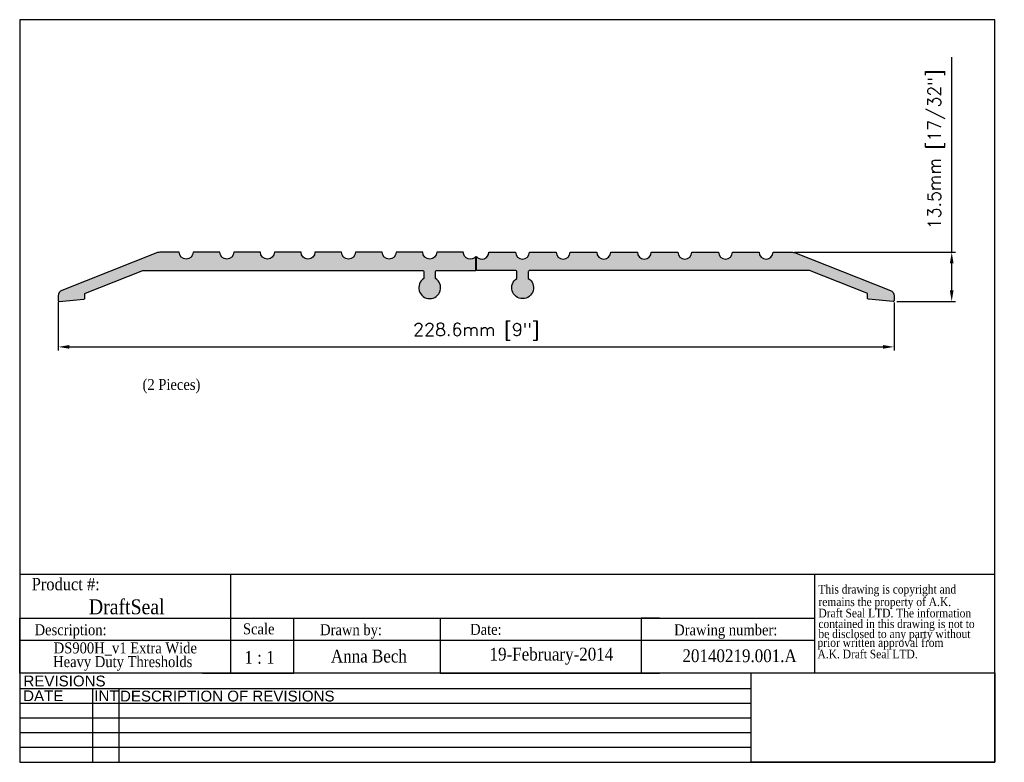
# Model space of a CAD drawing. Header units: millimetres. Extents: x 2362 to 2631, y 15 to 219.
import ezdxf
from ezdxf.enums import TextEntityAlignment as Align

# ---------------------------------------------------------------- set-up
doc = ezdxf.new("R2010")
doc.units = ezdxf.units.MM
doc.header["$MEASUREMENT"] = 0
doc.layers.add('AM_5', color=3, linetype='Continuous', lineweight=25)
doc.layers.add('BORDER', color=7, linetype='Continuous', lineweight=25)
doc.layers.add('FRAME', color=7, linetype='Continuous')
doc.styles.add('DS GROUP', font='arial.ttf')
doc.styles.get("Standard").update_dxf_attribs({"font": 'ROMANS.SHX'})
doc.styles.add('TAG', font='GARA.TTF')
doc.dimstyles.new('AM_ISO$0', dxfattribs={"dimtxt": 1.5, "dimasz": 1.5, "dimexe": 1, "dimexo": 1, "dimgap": 1.5, "dimtad": 1, "dimdec": 0, "dimdsep": 46, "dimtxsty": 'Standard', "dimcen": 0, "dimclrd": 256, "dimclre": 256, "dimclrt": 2, "dimadec": 0, "dimazin": 2, "dimtp": 0.1, "dimtm": 0.1, "dimtfac": 0.71, "dimtdec": 0, "dimtmove": 0, "dimatfit": 3, "dimfxl": 1, "dimlwd": -1, "dimlwe": -1, "dimarcsym": 1})
picture_1 = doc.add_image_def('image1.bmp', size_in_pixel=(901, 331))

# ---------------------------------------------------------------- blocks, each defined once
blk = doc.blocks.new('A$C08671A0E')
at = {"layer": 'FRAME', "style": 'TAG'}
for s, p in [('This drawing is copyright and', (14.8, -52.3)), ('remains the property of A.K.', (14.8, -101.5)), ('Draft Seal LTD. The information', (14.8, -145.7)), ('contained in this drawing is not to  ', (14.8, -187.4)), ('be disclosed to any party without ', (14.8, -226.7)), (' prior written approval from', (0, -261.2)), (' A.K. Draft Seal LTD.', (0, -306.1))]:
    blk.add_text(s, height=33.819, dxfattribs=at).set_placement(p)
blk = doc.blocks.new('*D465')
at = {"layer": 'AM_5', "linetype": 'ByBlock', "transparency": 16777216}
for p, q in [((2372.62, 141.32), (2372.62, 127.98)), ((2601.22, 141.11), (2601.22, 127.98)), ((2375.62, 128.98), (2598.22, 128.98))]:
    blk.add_line(p, q, dxfattribs=at)
at = {"layer": 'AM_5', "transparency": 16777216}
for points in [[(2375.62, 129.48), (2375.62, 128.48), (2372.62, 128.98)], [(2598.22, 129.48), (2598.22, 128.48), (2601.22, 128.98)]]:
    blk.add_solid(points, dxfattribs=at)
at = {"layer": 'Defpoints', "color": 0, "transparency": 16777216}
for p in [(2372.62, 142.32), (2601.22, 142.11), (2601.22, 128.98)]:
    blk.add_point(p, dxfattribs=at)
at = {"layer": 'AM_5', "color": 7, "transparency": 16777216, "insert": (2486.92, 133.14), "char_height": 3.5, "attachment_point": 5}
blk.add_mtext('228.6mm [9"]', dxfattribs=at)
blk = doc.blocks.new('*D466')
at = {"layer": 'AM_5', "linetype": 'ByBlock', "transparency": 16777216}
for p, q in [((2617, 154.87), (2617, 208.21)), ((2573.99, 154.87), (2618, 154.87)), ((2617, 144.41), (2617, 151.87)), ((2601.95, 141.41), (2618, 141.41))]:
    blk.add_line(p, q, dxfattribs=at)
at = {"layer": 'AM_5', "transparency": 16777216}
for points in [[(2616.5, 151.87), (2617.5, 151.87), (2617, 154.87)], [(2616.5, 144.41), (2617.5, 144.41), (2617, 141.41)]]:
    blk.add_solid(points, dxfattribs=at)
at = {"layer": 'Defpoints', "color": 0, "transparency": 16777216}
for p in [(2572.99, 154.87), (2600.95, 141.41), (2617, 141.41)]:
    blk.add_point(p, dxfattribs=at)
at = {"layer": 'AM_5', "color": 7, "transparency": 16777216, "insert": (2612.83, 183.04), "char_height": 3.5, "attachment_point": 5, "rotation": 90}
blk.add_mtext('13.5mm [17/32"]', dxfattribs=at)

msp = doc.modelspace()

# ---------------------------------------------------------------- hatches: boundary and pattern name
at = {"layer": 'BORDER'}
h = msp.add_hatch(color=7, dxfattribs=at)
h.dxf.hatch_style = 1
h.paths.add_polyline_path([(2472.26, 149.87, -0.414214), (2472.64, 149.49), (2472.64, 147.69, 3.505017), (2475.79, 147.69), (2475.79, 149.49, -0.414214), (2476.17, 149.87), (2486.82, 149.87), (2486.82, 153.7, -0.712984), (2483.41, 154.87), (2476.12, 154.87, -1), (2472.31, 154.87), (2465.02, 154.87, -1), (2461.21, 154.87), (2453.92, 154.87, -1), (2450.11, 154.87), (2442.82, 154.87, -1), (2439.01, 154.87), (2431.72, 154.87, -1), (2427.91, 154.87), (2420.62, 154.87, -1), (2416.81, 154.87), (2409.52, 154.87, -1), (2405.71, 154.87), (2400.37, 154.87, 0.094219), (2399.79, 154.76), (2373.62, 144.43, 0.307975), (2372.62, 142.97), (2372.62, 141.66, 0.440011), (2372.89, 141.41), (2379.63, 142, 0.388879), (2379.86, 142.25), (2379.86, 143.45, -0.307975), (2380.02, 143.68), (2395.7, 149.87)])
h.paths.add_polyline_path([(2497.71, 154.87), (2490.42, 154.87, -0.712984), (2487.02, 153.7), (2487.02, 149.87), (2497.66, 149.87, -0.414214), (2498.04, 149.49), (2498.04, 147.69, 3.505017), (2501.19, 147.69), (2501.19, 149.49, -0.414214), (2501.57, 149.87), (2578.13, 149.87), (2593.82, 143.68, -0.307975), (2593.98, 143.45), (2593.98, 142.25, 0.388879), (2594.21, 142), (2600.95, 141.41, 0.440011), (2601.22, 141.66), (2601.22, 142.97, 0.307975), (2600.22, 144.43), (2574.04, 154.76, 0.094219), (2573.46, 154.87), (2568.12, 154.87, -1), (2564.31, 154.87), (2557.02, 154.87, -1), (2553.21, 154.87), (2545.92, 154.87, -1), (2542.11, 154.87), (2534.82, 154.87, -1), (2531.01, 154.87), (2523.72, 154.87, -1), (2519.91, 154.87), (2512.62, 154.87, -1), (2508.81, 154.87), (2501.52, 154.87, -1)])

# ---------------------------------------------------------------- linework, layer by layer
for p, q in [((2362.06, 66.79), (2579.51, 66.79)), ((2419.68, 66.79), (2419.68, 54.73)), ((2579.51, 66.79), (2579.51, 39.73)), ((2362.06, 39.73), (2362.06, 54.73)), ((2362.06, 54.73), (2579.51, 54.73)), ((2362.06, 54.73), (2362.06, 49.73)), ((2362.06, 54.73), (2362.06, 48.73)), ((2362.06, 54.73), (2412.06, 54.73)), ((2419.68, 54.73), (2419.68, 39.73)), ((2437.06, 39.73), (2437.06, 54.73)), ((2437.06, 54.73), (2477.06, 54.73)), ((2477.06, 54.73), (2477.06, 39.73)), ((2537.06, 54.73), (2532.06, 54.73)), ((2532.06, 54.73), (2532.06, 39.73)), ((2362.06, 48.73), (2362.06, 50.23)), ((2362.06, 48.73), (2579.51, 48.73)), ((2362.06, 39.73), (2362.06, 42.73)), ((2412.06, 39.73), (2437.06, 39.73)), ((2477.06, 39.73), (2537.06, 39.73))]:
    msp.add_line(p, q)
for points in [[(2475.79, 147.69), (2475.79, 149.49, -0.414214), (2476.17, 149.87), (2486.82, 149.87), (2486.82, 153.7, -0.712984), (2483.41, 154.87), (2476.12, 154.87, -1), (2472.31, 154.87), (2465.02, 154.87, -1), (2461.21, 154.87), (2453.92, 154.87, -1), (2450.11, 154.87), (2442.82, 154.87, -1), (2439.01, 154.87), (2431.72, 154.87, -1), (2427.91, 154.87), (2420.62, 154.87, -1), (2416.81, 154.87), (2409.52, 154.87, -1), (2405.71, 154.87), (2400.37, 154.87, 0.094219), (2399.79, 154.76), (2373.62, 144.43, 0.307975), (2372.62, 142.97), (2372.62, 141.66, 0.440011), (2372.89, 141.41), (2379.63, 142, 0.388879), (2379.86, 142.25), (2379.86, 143.45, -0.307975), (2380.02, 143.68), (2395.7, 149.87), (2472.26, 149.87, -0.414214), (2472.64, 149.49), (2472.64, 147.69, 3.505017)], [(2487.02, 153.7, 0.712984), (2490.42, 154.87), (2497.71, 154.87, 1), (2501.52, 154.87), (2508.81, 154.87, 1), (2512.62, 154.87), (2519.91, 154.87, 1), (2523.72, 154.87), (2531.01, 154.87, 1), (2534.82, 154.87), (2542.11, 154.87, 1), (2545.92, 154.87), (2553.21, 154.87, 1), (2557.02, 154.87), (2564.31, 154.87, 1), (2568.12, 154.87), (2573.46, 154.87, -0.094219), (2574.04, 154.76), (2600.22, 144.43, -0.307975), (2601.22, 142.97), (2601.22, 141.66, -0.440011), (2600.95, 141.41), (2594.21, 142, -0.388879), (2593.98, 142.25), (2593.98, 143.45, 0.307975), (2593.82, 143.68), (2578.13, 149.87), (2501.57, 149.87, 0.414214), (2501.19, 149.49), (2501.19, 147.69, -3.505017), (2498.04, 147.69), (2498.04, 149.49, 0.414214), (2497.66, 149.87), (2487.02, 149.87)]]:
    msp.add_lwpolyline(points, format="xyb", close=True)
for p, q in [((2362.06, 218.5), (2362.06, 15.3)), ((2628.76, 218.5), (2362.06, 218.5)), ((2628.76, 15.3), (2628.76, 218.5)), ((2579.51, 66.79), (2628.76, 66.79)), ((2628.76, 39.73), (2362.06, 39.73)), ((2562.14, 35.42), (2362.06, 35.42)), ((2381.93, 35.42), (2381.93, 15.3)), ((2389.14, 35.42), (2389.14, 15.3)), ((2562.14, 31.4), (2362.06, 31.4)), ((2562.14, 27.37), (2362.06, 27.37)), ((2562.14, 23.35), (2362.06, 23.35)), ((2562.14, 19.33), (2362.06, 19.33)), ((2362.06, 15.3), (2628.76, 15.3))]:
    msp.add_line(p, q, dxfattribs=at)
at = {"layer": 'FRAME', "color": 1}
for q in [(2562.14, 39.74), (2562.14, 39.73)]:
    msp.add_line((2562.14, 15.3), q, dxfattribs=at)

# ---------------------------------------------------------------- block references
at = {"xscale": 0.06987750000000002, "yscale": 0.06987750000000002, "zscale": 0.06987750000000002}
msp.add_blockref('A$C08671A0E', (2579.51, 65.14), dxfattribs=at)

# ---------------------------------------------------------------- texts
at = {"layer": 'BORDER', "attachment_point": 2, "style": 'DS GROUP'}
for s, width, insert, char_height in [('REVISIONS', 20.3868, (2374.32, 39.03), 2.953), ('DATE', 20.3868, (2368.5, 34.99), 2.953), ('INT', 20.3868, (2385.79, 34.99), 2.953), ('DESCRIPTION OF REVISIONS', 103.8609, (2418.84, 34.91), 2.9531)]:
    msp.add_mtext_dynamic_manual_height_columns(s, width=width, gutter_width=7.5, heights=[0], dxfattribs=dict(at, insert=insert, char_height=char_height))
at = {"layer": 'FRAME', "style": 'TAG'}
for s, p in [('(2 Pieces)', (2403.57, 117.19)), ('DS900H_v1 Extra Wide ', (2391.45, 45.11)), ('Heavy Duty Thresholds', (2390.24, 41.35))]:
    msp.add_text(s, height=3, dxfattribs=at).set_placement(p, align=Align.CENTER)
for s, height, p in [('Product #:', 3.382, (2374.65, 64.13)), ('DraftSeal', 4.069, (2391.34, 57.98)), ('Description:', 3, (2375.98, 51.11)), ('Drawn by:', 3, (2452.69, 51.18)), ('Date:', 3, (2489.58, 51.66)), ('Drawing number:', 3, (2555.2, 51.15)), ('1 : 1', 3.5, (2427.65, 44)), ('Anna Bech', 3.5, (2457.58, 44.44)), ('19-February-2014', 3.5, (2507.5, 44.44)), ('20140219.001.A', 3.5, (2558.98, 44.45))]:
    msp.add_text(s, height=height, dxfattribs=at).set_placement(p, align=Align.MIDDLE)
msp.add_text('Scale', height=3, dxfattribs=at).set_placement((2423.13, 50.32))

# ---------------------------------------------------------------- dimensions: what is measured, and where the dimension line sits
at = {"layer": 'AM_5'}
dim = msp.add_linear_dim(base=(2617, 141.41), p1=(2572.99, 154.87), p2=(2600.95, 141.41), angle=90, dimstyle='AM_ISO$0', override={"dimtxt": 3.5, "dimasz": 3, "dimdec": 1, "dimpost": '<>mm', "dimclrt": 7}, dxfattribs=at)
dim.commit()
dim.dimension.update_dxf_attribs({"geometry": '*D466', "text_midpoint": (2617, 183.04), "dimtype": 160})
dim = msp.add_linear_dim(base=(2601.22, 128.98), p1=(2372.62, 142.32), p2=(2601.22, 142.11), dimstyle='AM_ISO$0', override={"dimtxt": 3.5, "dimasz": 3, "dimdec": 1, "dimpost": '<>mm', "dimclrt": 7}, dxfattribs=at)
dim.commit()
dim.dimension.update_dxf_attribs({"geometry": '*D465', "text_midpoint": (2486.92, 128.98), "dimtype": 160})

# ---------------------------------------------------------------- pictures from other files: only their frames are drawn
image = msp.add_image(picture_1, insert=(2562.14, 15.3), size_in_units=(66.62, 24.47))
image.dxf.flags = 7

doc.saveas('drawing.dxf')
